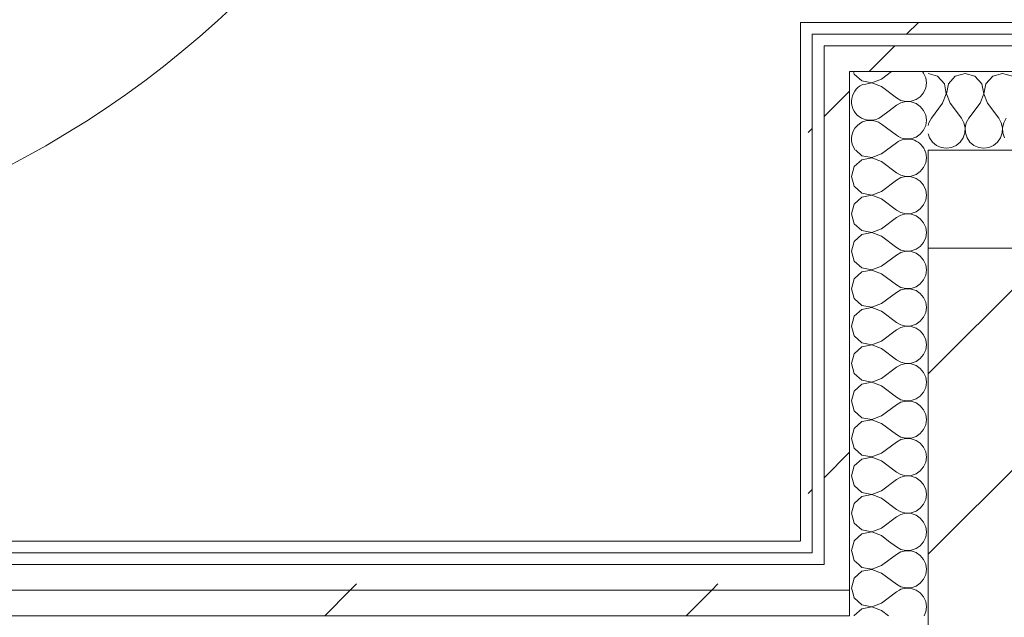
# Model space of a CAD drawing. Header units: millimetres. Extents: x -30280 to 19093, y -18706 to 4378.
# Tile 188 of 206: x -33 to 468, y -16977 to -16673. Entities that reach past the tile are written whole.
import ezdxf

# ---------------------------------------------------------------- set-up
doc = ezdxf.new("R2010")
doc.units = ezdxf.units.MM
doc.header["$MEASUREMENT"] = 0
doc.linetypes.add('Wipeout_Contour', pattern=[1000, 0, -1000])
for name, color, linetype in [('02_ACAB_Anotacio Portes', 7, 'Continuous'), ('10_ESTR_Pilars', 7, 'Continuous'), ('Nuevo_08_E_Envans secs', 7, 'Continuous')]:
    doc.layers.add(name, color=color, linetype=linetype)
for name, color, linetype, lineweight in [('02_ACAB_Anotacio Portes_Pluma_Nº__46', 5, 'Continuous', 5), ('10_ESTR_Pilars_Pluma_Nº__28', 7, 'Continuous', 20), ('10_ESTR_Pilars_Pluma_Nº__42', 8, 'Continuous', 25), ('Nuevo_08_E_Envans secs_Pluma_Nº__1', 7, 'Continuous', 5)]:
    doc.layers.add(name, color=color, linetype=linetype, lineweight=lineweight)
for name, color, linetype, lineweight, true_color in [('Nuevo_08_E_Envans secs_Pluma_Nº__102', 7, 'Continuous', 5, 0xcccccc), ('Nuevo_08_E_Envans secs_Pluma_Nº__171', 171, 'Continuous', 13, 0xaaaaff), ('Nuevo_08_E_Envans secs_Pluma_Nº__177', 7, 'Continuous', 15, 0xf7e046)]:
    doc.layers.add(name, color=color, linetype=linetype, lineweight=lineweight, true_color=true_color)
doc.styles.add('Estilo_Generado_1', font='arial.ttf')
pattern_1 = [(45, (0, 0), (-183.8478, 183.8478), [195, -65]), (45, (7e-14, 183.85), (-183.8478, 183.8478), [195, -65])]

# ---------------------------------------------------------------- blocks, each defined once
blk = doc.blocks.new('*X319')
at = {"layer": 'Nuevo_08_E_Envans secs_Pluma_Nº__102', "color": 254, "linetype": 'Continuous', "lineweight": 5, "true_color": 0xcccccc}
for p, q in [((390.91, -16698.98), (391.27, -16700.25)), ((405.08, -16702.86), (410.26, -16698.98)), ((426.52, -16699.75), (425.87, -16698.98)), ((391.27, -16700.25), (395.11, -16703.76)), ((395.11, -16703.76), (400.22, -16704.72)), ((400.22, -16704.72), (405.08, -16702.86)), ((427.58, -16702.16), (426.52, -16699.75)), ((427.94, -16704.76), (427.58, -16702.16)), ((400.22, -16704.8), (395.59, -16705.68)), ((405.08, -16706.67), (400.22, -16704.8)), ((405.08, -16706.67), (412.7, -16712.38)), ((426.52, -16709.77), (427.58, -16707.36)), ((427.58, -16707.36), (427.94, -16704.76)), ((412.7, -16712.38), (415, -16713.65)), ((415, -16713.65), (417.56, -16714.25)), ((420.18, -16714.12), (422.67, -16713.28)), ((422.67, -16713.28), (424.84, -16711.79)), ((424.84, -16711.79), (426.52, -16709.77)), ((408.93, -16719.02), (412.7, -16716.19)), ((415, -16714.92), (412.7, -16716.19)), ((417.56, -16714.32), (415, -16714.92)), ((417.56, -16714.25), (420.18, -16714.12)), ((420.18, -16714.45), (417.56, -16714.32)), ((422.67, -16715.29), (420.18, -16714.45)), ((424.84, -16716.78), (422.67, -16715.29)), ((426.52, -16718.8), (424.84, -16716.78)), ((427.58, -16721.21), (426.52, -16718.8)), ((427.94, -16723.81), (427.58, -16721.21)), ((427.58, -16726.41), (427.94, -16723.81)), ((424.84, -16730.84), (426.52, -16728.82)), ((426.52, -16728.82), (427.58, -16726.41)), ((422.35, -16732.44), (422.67, -16732.33)), ((422.67, -16732.33), (424.84, -16730.84))]:
    blk.add_line(p, q, dxfattribs=at)
blk = doc.blocks.new('*X320')
at = {"layer": 'Nuevo_08_E_Envans secs_Pluma_Nº__102', "color": 254, "linetype": 'Continuous', "lineweight": 5, "true_color": 0xcccccc}
for p, q in [((390.15, -16962.98), (391.27, -16966.91)), ((405.08, -16969.52), (412.7, -16963.81)), ((414.21, -16962.98), (412.7, -16963.81)), ((424.84, -16964.4), (422.77, -16962.98)), ((426.52, -16966.42), (424.84, -16964.4)), ((391.27, -16966.91), (395.11, -16970.42)), ((427.58, -16968.83), (426.52, -16966.42)), ((427.94, -16971.43), (427.58, -16968.83)), ((395.11, -16972.43), (391.27, -16975.95)), ((395.11, -16970.42), (400.22, -16971.39)), ((400.22, -16971.47), (395.11, -16972.43)), ((400.22, -16971.39), (405.08, -16969.52)), ((405.08, -16973.33), (400.22, -16971.47)), ((405.08, -16973.33), (408.6, -16975.98)), ((426.72, -16975.98), (427.58, -16974.03)), ((427.58, -16974.03), (427.94, -16971.43)), ((391.27, -16975.95), (391.26, -16975.98))]:
    blk.add_line(p, q, dxfattribs=at)
blk = doc.blocks.new('*X321')
at = {"layer": 'Nuevo_08_E_Envans secs_Pluma_Nº__102', "color": 254, "linetype": 'Continuous', "lineweight": 5, "true_color": 0xcccccc}
for p, q in [((395.11, -16953.39), (391.27, -16956.9)), ((393.58, -16949.98), (395.11, -16951.38)), ((395.11, -16951.38), (400.22, -16952.34)), ((400.22, -16952.42), (395.11, -16953.39)), ((400.22, -16952.34), (405.08, -16950.48)), ((405.08, -16954.29), (400.22, -16952.42)), ((405.08, -16950.48), (405.75, -16949.98)), ((405.08, -16954.29), (412.7, -16960)), ((427.58, -16954.98), (427.94, -16952.38)), ((427.94, -16952.38), (427.6, -16949.98)), ((391.27, -16956.9), (389.84, -16961.9)), ((422.67, -16960.9), (424.84, -16959.41)), ((424.84, -16959.41), (426.52, -16957.39)), ((426.52, -16957.39), (427.58, -16954.98)), ((389.84, -16961.9), (390.15, -16962.98)), ((412.7, -16960), (415, -16961.27)), ((415, -16962.54), (414.21, -16962.98)), ((415, -16961.27), (417.56, -16961.87)), ((417.56, -16961.94), (415, -16962.54)), ((417.56, -16961.87), (420.18, -16961.74)), ((420.18, -16962.07), (417.56, -16961.94)), ((420.18, -16961.74), (422.67, -16960.9)), ((422.67, -16962.91), (420.18, -16962.07)), ((422.77, -16962.98), (422.67, -16962.91))]:
    blk.add_line(p, q, dxfattribs=at)
blk = doc.blocks.new('*X322')
at = {"layer": 'Nuevo_08_E_Envans secs_Pluma_Nº__102', "color": 254, "linetype": 'Continuous', "lineweight": 5, "true_color": 0xcccccc}
for p, q in [((390.16, -16943.98), (391.27, -16947.86)), ((414.12, -16943.98), (412.7, -16944.76)), ((424.84, -16945.35), (422.84, -16943.98)), ((391.27, -16947.86), (393.58, -16949.98)), ((405.75, -16949.98), (412.7, -16944.76)), ((426.52, -16947.37), (424.84, -16945.35)), ((427.58, -16949.78), (426.52, -16947.37)), ((427.6, -16949.98), (427.58, -16949.78))]:
    blk.add_line(p, q, dxfattribs=at)
blk = doc.blocks.new('*X323')
at = {"layer": 'Nuevo_08_E_Envans secs_Pluma_Nº__102', "color": 254, "linetype": 'Continuous', "lineweight": 5, "true_color": 0xcccccc}
for p, q in [((391.23, -16937.98), (389.84, -16942.86)), ((408.73, -16937.98), (412.7, -16940.95)), ((424.84, -16940.36), (426.52, -16938.34)), ((426.52, -16938.34), (426.68, -16937.98)), ((389.84, -16942.86), (390.16, -16943.98)), ((412.7, -16940.95), (415, -16942.22)), ((415, -16943.49), (414.12, -16943.98)), ((415, -16942.22), (417.56, -16942.82)), ((417.56, -16942.9), (415, -16943.49)), ((417.56, -16942.82), (420.18, -16942.69)), ((420.18, -16943.02), (417.56, -16942.9)), ((420.18, -16942.69), (422.67, -16941.85)), ((422.67, -16943.86), (420.18, -16943.02)), ((422.67, -16941.85), (424.84, -16940.36)), ((422.84, -16943.98), (422.67, -16943.86))]:
    blk.add_line(p, q, dxfattribs=at)
blk = doc.blocks.new('*X324')
at = {"layer": 'Nuevo_08_E_Envans secs_Pluma_Nº__102', "color": 254, "linetype": 'Continuous', "lineweight": 5, "true_color": 0xcccccc}
for p, q in [((405.08, -16721.9), (408.93, -16719.02)), ((405.08, -16725.71), (412.7, -16731.43)), ((407.72, -16738.98), (412.7, -16735.24))]:
    blk.add_line(p, q, dxfattribs=at)
for centre, start, end in [((399.37, -16714.29), 113.9676, 306.8699), ((399.37, -16733.33), 53.1301, 216.3306), ((418.41, -16723.81), 233.1301, 294.6221), ((418.41, -16742.86), 24.0514, 126.8699)]:
    blk.add_arc(centre, 9.52, start, end, dxfattribs=at)
blk = doc.blocks.new('*X325')
at = {"layer": 'Nuevo_08_E_Envans secs_Pluma_Nº__102', "color": 254, "linetype": 'Continuous', "lineweight": 5, "true_color": 0xcccccc}
for p, q in [((391.96, -16738.98), (395.11, -16741.85)), ((405.08, -16740.95), (407.72, -16738.98)), ((427.58, -16740.25), (427.01, -16738.98)), ((395.11, -16743.86), (391.27, -16747.37)), ((395.11, -16741.85), (400.22, -16742.82)), ((400.22, -16742.9), (395.11, -16743.86)), ((400.22, -16742.82), (405.08, -16740.95)), ((405.08, -16744.76), (400.22, -16742.9)), ((427.94, -16742.86), (427.58, -16740.25)), ((427.58, -16745.46), (427.94, -16742.86)), ((391.27, -16747.37), (389.84, -16752.38)), ((405.08, -16744.76), (412.7, -16750.48)), ((424.84, -16749.89), (426.52, -16747.86)), ((426.52, -16747.86), (427.58, -16745.46)), ((389.84, -16752.38), (391.27, -16757.39)), ((412.7, -16750.48), (415, -16751.75)), ((415, -16753.01), (412.7, -16754.29)), ((415, -16751.75), (417.56, -16752.34)), ((417.56, -16752.42), (415, -16753.01)), ((417.56, -16752.34), (420.18, -16752.22)), ((420.18, -16752.55), (417.56, -16752.42)), ((420.18, -16752.22), (422.67, -16751.38)), ((422.67, -16753.39), (420.18, -16752.55)), ((422.67, -16751.38), (424.84, -16749.89)), ((424.84, -16754.87), (422.67, -16753.39)), ((391.27, -16757.39), (395.11, -16760.9)), ((405.08, -16760), (412.7, -16754.29)), ((426.52, -16756.9), (424.84, -16754.87)), ((427.58, -16759.3), (426.52, -16756.9)), ((395.11, -16762.91), (391.27, -16766.42)), ((395.11, -16760.9), (400.22, -16761.87)), ((400.22, -16761.94), (395.11, -16762.91)), ((400.22, -16761.87), (405.08, -16760)), ((405.08, -16763.81), (400.22, -16761.94)), ((405.08, -16763.81), (412.7, -16769.52)), ((427.94, -16761.9), (427.58, -16759.3)), ((427.58, -16764.51), (427.94, -16761.9)), ((391.27, -16766.42), (389.84, -16771.43)), ((422.67, -16770.42), (424.84, -16768.94)), ((424.84, -16768.94), (426.52, -16766.91)), ((426.52, -16766.91), (427.58, -16764.51)), ((389.84, -16771.43), (391.27, -16776.44)), ((405.08, -16779.05), (412.7, -16773.33)), ((412.7, -16769.52), (415, -16770.8)), ((415, -16772.06), (412.7, -16773.33)), ((415, -16770.8), (417.56, -16771.39)), ((417.56, -16771.47), (415, -16772.06)), ((417.56, -16771.39), (420.18, -16771.26)), ((420.18, -16771.59), (417.56, -16771.47)), ((420.18, -16771.26), (422.67, -16770.42)), ((422.67, -16772.43), (420.18, -16771.59)), ((424.84, -16773.92), (422.67, -16772.43)), ((426.52, -16775.95), (424.84, -16773.92)), ((391.27, -16776.44), (395.11, -16779.95)), ((400.22, -16780.91), (405.08, -16779.05)), ((427.58, -16778.35), (426.52, -16775.95)), ((427.94, -16780.95), (427.58, -16778.35)), ((395.11, -16781.96), (391.27, -16785.47)), ((395.11, -16779.95), (400.22, -16780.91)), ((400.22, -16780.99), (395.11, -16781.96)), ((405.08, -16782.86), (400.22, -16780.99)), ((405.08, -16782.86), (412.7, -16788.57)), ((426.52, -16785.96), (427.58, -16783.55)), ((427.58, -16783.55), (427.94, -16780.95)), ((391.27, -16785.47), (389.84, -16790.48)), ((412.7, -16788.57), (415, -16789.84)), ((422.67, -16789.47), (424.84, -16787.98)), ((424.84, -16787.98), (426.52, -16785.96)), ((389.84, -16790.48), (391.27, -16795.48)), ((405.08, -16798.1), (412.7, -16792.38)), ((415, -16791.11), (412.7, -16792.38)), ((415, -16789.84), (417.56, -16790.44)), ((417.56, -16790.51), (415, -16791.11)), ((417.56, -16790.44), (420.18, -16790.31)), ((420.18, -16790.64), (417.56, -16790.51)), ((420.18, -16790.31), (422.67, -16789.47)), ((422.67, -16791.48), (420.18, -16790.64)), ((424.84, -16792.97), (422.67, -16791.48)), ((426.52, -16794.99), (424.84, -16792.97)), ((391.27, -16795.48), (395.11, -16798.99)), ((395.11, -16798.99), (400.22, -16799.96)), ((400.22, -16799.96), (405.08, -16798.1)), ((427.58, -16797.4), (426.52, -16794.99)), ((427.94, -16800), (427.58, -16797.4)), ((395.11, -16801.01), (391.27, -16804.52)), ((400.22, -16800.04), (395.11, -16801.01)), ((405.08, -16801.9), (400.22, -16800.04)), ((405.08, -16801.9), (412.7, -16807.62)), ((426.52, -16805.01), (427.58, -16802.6)), ((427.58, -16802.6), (427.94, -16800)), ((391.27, -16804.52), (389.84, -16809.52)), ((412.7, -16807.62), (415, -16808.89)), ((415, -16808.89), (417.56, -16809.49)), ((420.18, -16809.36), (422.67, -16808.52)), ((422.67, -16808.52), (424.84, -16807.03)), ((424.84, -16807.03), (426.52, -16805.01)), ((389.84, -16809.52), (391.27, -16814.53)), ((405.08, -16817.14), (412.7, -16811.43)), ((415, -16810.16), (412.7, -16811.43)), ((417.56, -16809.56), (415, -16810.16)), ((417.56, -16809.49), (420.18, -16809.36)), ((420.18, -16809.69), (417.56, -16809.56)), ((422.67, -16810.53), (420.18, -16809.69)), ((424.84, -16812.02), (422.67, -16810.53)), ((426.52, -16814.04), (424.84, -16812.02)), ((427.58, -16816.45), (426.52, -16814.04)), ((391.27, -16814.53), (395.11, -16818.04)), ((395.11, -16818.04), (400.22, -16819.01)), ((400.22, -16819.09), (395.11, -16820.05)), ((400.22, -16819.01), (405.08, -16817.14)), ((405.08, -16820.95), (400.22, -16819.09)), ((427.94, -16819.05), (427.58, -16816.45)), ((427.58, -16821.65), (427.94, -16819.05)), ((391.27, -16823.56), (389.84, -16828.57)), ((395.11, -16820.05), (391.27, -16823.56)), ((405.08, -16820.95), (412.7, -16826.67)), ((424.84, -16826.08), (426.52, -16824.05)), ((426.52, -16824.05), (427.58, -16821.65)), ((389.84, -16828.57), (391.27, -16833.58)), ((412.7, -16826.67), (415, -16827.94)), ((415, -16829.2), (412.7, -16830.48)), ((415, -16827.94), (417.56, -16828.53)), ((417.56, -16828.61), (415, -16829.2)), ((417.56, -16828.53), (420.18, -16828.41)), ((420.18, -16828.74), (417.56, -16828.61)), ((420.18, -16828.41), (422.67, -16827.57)), ((422.67, -16829.58), (420.18, -16828.74)), ((422.67, -16827.57), (424.84, -16826.08)), ((391.27, -16833.58), (395.11, -16837.09)), ((405.08, -16836.19), (412.7, -16830.48)), ((424.84, -16831.06), (422.67, -16829.58)), ((426.52, -16833.09), (424.84, -16831.06)), ((427.58, -16835.49), (426.52, -16833.09)), ((395.11, -16839.1), (391.27, -16842.61)), ((395.11, -16837.09), (400.22, -16838.06)), ((400.22, -16838.13), (395.11, -16839.1)), ((400.22, -16838.06), (405.08, -16836.19)), ((405.08, -16840), (400.22, -16838.13)), ((427.94, -16838.1), (427.58, -16835.49)), ((427.58, -16840.7), (427.94, -16838.1)), ((391.27, -16842.61), (389.84, -16847.62)), ((405.08, -16840), (412.7, -16845.71)), ((424.84, -16845.13), (426.52, -16843.1)), ((426.52, -16843.1), (427.58, -16840.7)), ((389.84, -16847.62), (391.27, -16852.63)), ((412.7, -16845.71), (415, -16846.99)), ((415, -16848.25), (412.7, -16849.52)), ((415, -16846.99), (417.56, -16847.58)), ((417.56, -16847.66), (415, -16848.25)), ((417.56, -16847.58), (420.18, -16847.45)), ((420.18, -16847.78), (417.56, -16847.66)), ((420.18, -16847.45), (422.67, -16846.61)), ((422.67, -16848.62), (420.18, -16847.78)), ((422.67, -16846.61), (424.84, -16845.13)), ((424.84, -16850.11), (422.67, -16848.62)), ((391.27, -16852.63), (395.11, -16856.14)), ((405.08, -16855.24), (412.7, -16849.52)), ((426.52, -16852.14), (424.84, -16850.11)), ((427.58, -16854.54), (426.52, -16852.14)), ((395.11, -16858.15), (391.27, -16861.66)), ((395.11, -16856.14), (400.22, -16857.1)), ((400.22, -16857.18), (395.11, -16858.15)), ((400.22, -16857.1), (405.08, -16855.24)), ((405.08, -16859.05), (400.22, -16857.18)), ((405.08, -16859.05), (412.7, -16864.76)), ((427.94, -16857.14), (427.58, -16854.54)), ((427.58, -16859.75), (427.94, -16857.14)), ((391.27, -16861.66), (389.84, -16866.67)), ((422.67, -16865.66), (424.84, -16864.17)), ((424.84, -16864.17), (426.52, -16862.15)), ((426.52, -16862.15), (427.58, -16859.75)), ((389.84, -16866.67), (391.27, -16871.67)), ((405.08, -16874.29), (412.7, -16868.57)), ((412.7, -16864.76), (415, -16866.03)), ((415, -16867.3), (412.7, -16868.57)), ((415, -16866.03), (417.56, -16866.63)), ((417.56, -16866.71), (415, -16867.3)), ((417.56, -16866.63), (420.18, -16866.5)), ((420.18, -16866.83), (417.56, -16866.71)), ((420.18, -16866.5), (422.67, -16865.66)), ((422.67, -16867.67), (420.18, -16866.83)), ((424.84, -16869.16), (422.67, -16867.67)), ((426.52, -16871.18), (424.84, -16869.16)), ((391.27, -16871.67), (395.11, -16875.19)), ((400.22, -16876.15), (405.08, -16874.29)), ((427.58, -16873.59), (426.52, -16871.18)), ((427.94, -16876.19), (427.58, -16873.59)), ((395.11, -16877.2), (391.27, -16880.71)), ((395.11, -16875.19), (400.22, -16876.15)), ((400.22, -16876.23), (395.11, -16877.2)), ((405.08, -16878.1), (400.22, -16876.23)), ((405.08, -16878.1), (412.7, -16883.81)), ((426.52, -16881.2), (427.58, -16878.79)), ((427.58, -16878.79), (427.94, -16876.19)), ((391.27, -16880.71), (389.84, -16885.71)), ((412.7, -16883.81), (415, -16885.08)), ((422.67, -16884.71), (424.84, -16883.22)), ((424.84, -16883.22), (426.52, -16881.2)), ((389.84, -16885.71), (391.27, -16890.72)), ((405.08, -16893.33), (412.7, -16887.62)), ((415, -16886.35), (412.7, -16887.62)), ((415, -16885.08), (417.56, -16885.68)), ((417.56, -16885.75), (415, -16886.35)), ((417.56, -16885.68), (420.18, -16885.55)), ((420.18, -16885.88), (417.56, -16885.75)), ((420.18, -16885.55), (422.67, -16884.71)), ((422.67, -16886.72), (420.18, -16885.88)), ((424.84, -16888.21), (422.67, -16886.72)), ((426.52, -16890.23), (424.84, -16888.21)), ((391.27, -16890.72), (395.11, -16894.23)), ((395.11, -16894.23), (400.22, -16895.2)), ((400.22, -16895.2), (405.08, -16893.33)), ((427.58, -16892.64), (426.52, -16890.23)), ((427.94, -16895.24), (427.58, -16892.64)), ((395.11, -16896.24), (391.27, -16899.75)), ((400.22, -16895.28), (395.11, -16896.24)), ((405.08, -16897.14), (400.22, -16895.28)), ((405.08, -16897.14), (412.7, -16902.86)), ((426.52, -16900.25), (427.58, -16897.84)), ((427.58, -16897.84), (427.94, -16895.24)), ((391.27, -16899.75), (389.84, -16904.76)), ((412.7, -16902.86), (415, -16904.13)), ((415, -16904.13), (417.56, -16904.72)), ((420.18, -16904.6), (422.67, -16903.76)), ((422.67, -16903.76), (424.84, -16902.27)), ((424.84, -16902.27), (426.52, -16900.25)), ((389.84, -16904.76), (391.27, -16909.77)), ((405.08, -16912.38), (412.7, -16906.67)), ((415, -16905.4), (412.7, -16906.67)), ((417.56, -16904.8), (415, -16905.4)), ((417.56, -16904.72), (420.18, -16904.6)), ((420.18, -16904.93), (417.56, -16904.8)), ((422.67, -16905.77), (420.18, -16904.93)), ((424.84, -16907.26), (422.67, -16905.77)), ((426.52, -16909.28), (424.84, -16907.26)), ((427.58, -16911.68), (426.52, -16909.28)), ((391.27, -16909.77), (395.11, -16913.28)), ((395.11, -16913.28), (400.22, -16914.25)), ((400.22, -16914.32), (395.11, -16915.29)), ((400.22, -16914.25), (405.08, -16912.38)), ((405.08, -16916.19), (400.22, -16914.32)), ((427.94, -16914.29), (427.58, -16911.68)), ((427.58, -16916.89), (427.94, -16914.29)), ((391.27, -16918.8), (389.84, -16923.81)), ((395.11, -16915.29), (391.27, -16918.8)), ((405.08, -16916.19), (412.7, -16921.9)), ((424.84, -16921.32), (426.52, -16919.29)), ((426.52, -16919.29), (427.58, -16916.89)), ((389.84, -16923.81), (391.27, -16928.82)), ((412.7, -16921.9), (415, -16923.18)), ((415, -16923.18), (417.56, -16923.77)), ((417.56, -16923.85), (415, -16924.44)), ((417.56, -16923.77), (420.18, -16923.64)), ((420.18, -16923.98), (417.56, -16923.85)), ((420.18, -16923.64), (422.67, -16922.8)), ((422.67, -16924.81), (420.18, -16923.98)), ((422.67, -16922.8), (424.84, -16921.32)), ((391.27, -16928.82), (395.11, -16932.33)), ((405.08, -16931.43), (412.7, -16925.71)), ((415, -16924.44), (412.7, -16925.71)), ((424.84, -16926.3), (422.67, -16924.81)), ((426.52, -16928.33), (424.84, -16926.3)), ((427.58, -16930.73), (426.52, -16928.33)), ((395.11, -16934.34), (391.27, -16937.85)), ((395.11, -16932.33), (400.22, -16933.29)), ((400.22, -16933.37), (395.11, -16934.34)), ((400.22, -16933.29), (405.08, -16931.43)), ((405.08, -16935.24), (400.22, -16933.37)), ((427.94, -16933.33), (427.58, -16930.73)), ((427.58, -16935.94), (427.94, -16933.33)), ((391.27, -16937.85), (391.23, -16937.98)), ((405.08, -16935.24), (408.73, -16937.98)), ((426.68, -16937.98), (427.58, -16935.94))]:
    blk.add_line(p, q, dxfattribs=at)
blk = doc.blocks.new('Muro_94_1', base_point=(363.89, -17083.98))
at = {"layer": 'Nuevo_08_E_Envans secs_Pluma_Nº__1', "color": 7, "linetype": 'Continuous', "lineweight": 5}
blk.add_line((388.89, -16962.98), (388.89, -16975.98), dxfattribs=at)
at = {"layer": 'Nuevo_08_E_Envans secs_Pluma_Nº__1', "color": 7, "linetype": 'Continuous', "lineweight": 5, "flags": 128}
blk.add_lwpolyline([(428.89, -16788.98), (428.89, -16738.98)], dxfattribs=at)
at = {"layer": 'Nuevo_08_E_Envans secs', "color": 7, "lineweight": 20}
for name in ['*X321', '*X320']:
    blk.add_blockref(name, (0, 0), dxfattribs=at)
at = {"color": 254, "linetype": 'Wipeout_Contour', "lineweight": 0, "ltscale": 50039.589586}
blk.add_wipeout([(369.89, -16673.98), (363.89, -16673.98), (369.89, -16679.98)], dxfattribs=at).dxf.layer = 'Nuevo_08_E_Envans secs'
at = {"color": 254, "linetype": 'Wipeout_Contour', "lineweight": 0, "ltscale": 50083.708188}
blk.add_wipeout([(388.89, -16685.98), (375.89, -16685.98), (388.89, -16698.98)], dxfattribs=at).dxf.layer = 'Nuevo_08_E_Envans secs'
at = {"layer": 'Nuevo_08_E_Envans secs_Pluma_Nº__171', "linetype": 'Continuous', "lineweight": 13, "true_color": 0xaaaaff}
h = blk.add_hatch(dxfattribs=at)
h.set_pattern_fill('Panellat_HPL_0001', color=161, style=0, pattern_type=2)
h.set_pattern_definition(pattern_1)
h.paths.add_polyline_path([(369.89, -16673.98), (363.89, -16673.98), (369.89, -16679.98)])
at = {"layer": 'Nuevo_08_E_Envans secs_Pluma_Nº__177', "linetype": 'Continuous', "lineweight": 15, "true_color": 0xf7e046}
h = blk.add_hatch(dxfattribs=at)
h.set_pattern_fill('Panellat_HPL_0001', color=53, style=0, pattern_type=2)
h.set_pattern_definition(pattern_1)
h.paths.add_polyline_path([(388.89, -16685.98), (375.89, -16685.98), (388.89, -16698.98)])
at = {"layer": 'Nuevo_08_E_Envans secs', "color": 7, "lineweight": 20}
blk.add_blockref('*X319', (0, 0), dxfattribs=at)
at = {"color": 254, "linetype": 'Wipeout_Contour', "lineweight": 0, "ltscale": 67805.162657}
blk.add_wipeout([(388.89, -16943.98), (375.89, -16943.98), (375.89, -16949.98), (388.89, -16949.98)], dxfattribs=at).dxf.layer = 'Nuevo_08_E_Envans secs'
at = {"layer": 'Nuevo_08_E_Envans secs_Pluma_Nº__177', "linetype": 'Continuous', "lineweight": 15, "true_color": 0xf7e046}
h = blk.add_hatch(dxfattribs=at)
h.set_pattern_fill('Panellat_HPL_0001', color=53, style=0, pattern_type=2)
h.set_pattern_definition(pattern_1)
h.paths.add_polyline_path([(388.89, -16943.98), (375.89, -16943.98), (375.89, -16949.98), (388.89, -16949.98)])
at = {"layer": 'Nuevo_08_E_Envans secs_Pluma_Nº__1', "color": 7, "linetype": 'Continuous', "lineweight": 5}
blk.add_line((388.89, -16949.98), (388.89, -16962.98), dxfattribs=at)
at = {"layer": 'Nuevo_08_E_Envans secs', "color": 7, "lineweight": 20}
blk.add_blockref('*X322', (0, 0), dxfattribs=at)
at = {"color": 254, "linetype": 'Wipeout_Contour', "lineweight": 0, "ltscale": 50046.47792}
blk.add_wipeout([(363.89, -16679.98), (369.89, -16679.98), (363.89, -16673.98)], dxfattribs=at).dxf.layer = 'Nuevo_08_E_Envans secs'
at = {"color": 254, "linetype": 'Wipeout_Contour', "lineweight": 0, "ltscale": 50097.429691}
blk.add_wipeout([(375.89, -16698.98), (388.89, -16698.98), (375.89, -16685.98)], dxfattribs=at).dxf.layer = 'Nuevo_08_E_Envans secs'
at = {"layer": 'Nuevo_08_E_Envans secs_Pluma_Nº__171', "linetype": 'Continuous', "lineweight": 13, "true_color": 0xaaaaff}
h = blk.add_hatch(dxfattribs=at)
h.set_pattern_fill('Panellat_HPL_0001', color=161, style=0, pattern_type=2)
h.set_pattern_definition(pattern_1)
h.paths.add_polyline_path([(363.89, -16679.98), (369.89, -16679.98), (363.89, -16673.98)])
at = {"layer": 'Nuevo_08_E_Envans secs_Pluma_Nº__177', "linetype": 'Continuous', "lineweight": 15, "true_color": 0xf7e046}
h = blk.add_hatch(dxfattribs=at)
h.set_pattern_fill('Panellat_HPL_0001', color=53, style=0, pattern_type=2)
h.set_pattern_definition(pattern_1)
h.paths.add_polyline_path([(375.89, -16698.98), (388.89, -16698.98), (375.89, -16685.98)])
at = {"layer": 'Nuevo_08_E_Envans secs_Pluma_Nº__1', "color": 7, "linetype": 'Continuous', "lineweight": 5}
blk.add_line((388.89, -16685.98), (375.89, -16685.98), dxfattribs=at)
at = {"layer": 'Nuevo_08_E_Envans secs_Pluma_Nº__1', "color": 7, "linetype": 'Continuous', "lineweight": 5, "flags": 128}
blk.add_lwpolyline([(363.89, -16673.98), (369.89, -16673.98)], dxfattribs=at)
at = {"color": 254, "linetype": 'Wipeout_Contour', "lineweight": 0, "ltscale": 67781.168768}
blk.add_wipeout([(388.89, -16937.98), (375.89, -16937.98), (375.89, -16943.98), (388.89, -16943.98)], dxfattribs=at).dxf.layer = 'Nuevo_08_E_Envans secs'
at = {"layer": 'Nuevo_08_E_Envans secs_Pluma_Nº__177', "linetype": 'Continuous', "lineweight": 15, "true_color": 0xf7e046}
h = blk.add_hatch(dxfattribs=at)
h.set_pattern_fill('Panellat_HPL_0001', color=53, style=0, pattern_type=2)
h.set_pattern_definition(pattern_1)
h.paths.add_polyline_path([(388.89, -16937.98), (375.89, -16937.98), (375.89, -16943.98), (388.89, -16943.98)])
at = {"layer": 'Nuevo_08_E_Envans secs_Pluma_Nº__1', "color": 7, "linetype": 'Continuous', "lineweight": 5}
for p, q in [((375.89, -16943.98), (375.89, -16949.98)), ((388.89, -16943.98), (388.89, -16949.98))]:
    blk.add_line(p, q, dxfattribs=at)
at = {"layer": 'Nuevo_08_E_Envans secs', "color": 7, "lineweight": 20}
blk.add_blockref('*X323', (0, 0), dxfattribs=at)
at = {"color": 254, "linetype": 'Wipeout_Contour', "lineweight": 0, "ltscale": 67251.919771}
blk.add_wipeout([(363.89, -16937.98), (369.89, -16937.98), (369.89, -16679.98), (363.89, -16679.98)], dxfattribs=at).dxf.layer = 'Nuevo_08_E_Envans secs'
at = {"layer": 'Nuevo_08_E_Envans secs_Pluma_Nº__171', "linetype": 'Continuous', "lineweight": 13, "true_color": 0xaaaaff}
h = blk.add_hatch(dxfattribs=at)
h.set_pattern_fill('Panellat_HPL_0001', color=161, style=0, pattern_type=2)
h.set_pattern_definition(pattern_1)
h.paths.add_polyline_path([(363.89, -16937.98), (369.89, -16937.98), (369.89, -16679.98), (363.89, -16679.98)])
at = {"layer": 'Nuevo_08_E_Envans secs_Pluma_Nº__1', "color": 7, "linetype": 'Continuous', "lineweight": 5}
for p, q in [((375.89, -16679.98), (369.89, -16679.98)), ((369.89, -16679.98), (369.89, -16685.98)), ((369.89, -16685.98), (369.89, -16937.98)), ((369.89, -16937.98), (369.89, -16943.98))]:
    blk.add_line(p, q, dxfattribs=at)
at = {"layer": 'Nuevo_08_E_Envans secs_Pluma_Nº__1', "color": 7, "linetype": 'Continuous', "lineweight": 5, "flags": 128}
blk.add_lwpolyline([(363.89, -16673.98), (363.89, -16937.98)], dxfattribs=at)
at = {"color": 254, "linetype": 'Wipeout_Contour', "lineweight": 0, "ltscale": 67291.295352}
blk.add_wipeout([(375.89, -16937.98), (388.89, -16937.98), (388.89, -16698.98), (375.89, -16698.98)], dxfattribs=at).dxf.layer = 'Nuevo_08_E_Envans secs'
at = {"layer": 'Nuevo_08_E_Envans secs_Pluma_Nº__177', "linetype": 'Continuous', "lineweight": 15, "true_color": 0xf7e046}
h = blk.add_hatch(dxfattribs=at)
h.set_pattern_fill('Panellat_HPL_0001', color=53, style=0, pattern_type=2)
h.set_pattern_definition(pattern_1)
h.paths.add_polyline_path([(375.89, -16937.98), (388.89, -16937.98), (388.89, -16698.98), (375.89, -16698.98)])
at = {"layer": 'Nuevo_08_E_Envans secs_Pluma_Nº__1', "color": 7, "linetype": 'Continuous', "lineweight": 5}
for p, q in [((375.89, -16685.98), (375.89, -16698.98)), ((375.89, -16698.98), (375.89, -16937.98)), ((428.89, -16698.98), (388.89, -16698.98)), ((388.89, -16698.98), (388.89, -16738.98)), ((388.89, -16738.98), (388.89, -16937.98)), ((375.89, -16937.98), (375.89, -16943.98)), ((388.89, -16937.98), (388.89, -16943.98))]:
    blk.add_line(p, q, dxfattribs=at)
at = {"layer": 'Nuevo_08_E_Envans secs', "color": 7, "lineweight": 20}
for name in ['*X324', '*X325']:
    blk.add_blockref(name, (0, 0), dxfattribs=at)
blk = doc.blocks.new('*X422')
at = {"layer": 'Nuevo_08_E_Envans secs_Pluma_Nº__102', "color": 254, "linetype": 'Continuous', "lineweight": 5, "true_color": 0xcccccc}
for p, q in [((433.58, -16701.35), (428.89, -16700.02)), ((437.09, -16705.19), (433.58, -16701.35)), ((442.61, -16701.35), (439.1, -16705.19)), ((447.62, -16699.93), (442.61, -16701.35)), ((452.63, -16701.35), (447.62, -16699.93)), ((456.14, -16705.19), (452.63, -16701.35)), ((461.66, -16701.35), (458.15, -16705.19)), ((466.67, -16699.93), (461.66, -16701.35)), ((471.67, -16701.35), (466.67, -16699.93)), ((438.06, -16710.31), (437.09, -16705.19)), ((439.1, -16705.19), (438.13, -16710.31)), ((457.1, -16710.31), (456.14, -16705.19)), ((458.15, -16705.19), (457.18, -16710.31)), ((436.19, -16715.17), (438.06, -16710.31)), ((438.13, -16710.31), (440, -16715.17)), ((455.24, -16715.17), (457.1, -16710.31)), ((457.18, -16710.31), (459.05, -16715.17)), ((436.19, -16715.17), (430.48, -16722.79)), ((440, -16715.17), (445.71, -16722.79)), ((455.24, -16715.17), (449.52, -16722.79)), ((459.05, -16715.17), (464.76, -16722.79)), ((430.48, -16722.79), (429.2, -16725.08)), ((446.99, -16725.08), (445.71, -16722.79)), ((449.52, -16722.79), (448.25, -16725.08)), ((466.03, -16725.08), (464.76, -16722.79)), ((468.57, -16722.79), (467.3, -16725.08)), ((429.2, -16725.08), (428.89, -16726.43)), ((447.58, -16727.64), (446.99, -16725.08)), ((447.45, -16730.27), (447.58, -16727.64)), ((448.25, -16725.08), (447.66, -16727.64)), ((447.66, -16727.64), (447.78, -16730.27)), ((466.63, -16727.64), (466.03, -16725.08)), ((466.5, -16730.27), (466.63, -16727.64)), ((467.3, -16725.08), (466.71, -16727.64)), ((466.71, -16727.64), (466.83, -16730.27)), ((428.89, -16730.72), (429.58, -16732.76)), ((429.58, -16732.76), (431.06, -16734.92)), ((445.13, -16734.92), (446.61, -16732.76)), ((446.61, -16732.76), (447.45, -16730.27)), ((447.78, -16730.27), (448.62, -16732.76)), ((448.62, -16732.76), (450.11, -16734.92)), ((464.17, -16734.92), (465.66, -16732.76)), ((465.66, -16732.76), (466.5, -16730.27)), ((466.83, -16730.27), (467.67, -16732.76)), ((431.06, -16734.92), (433.09, -16736.6)), ((433.09, -16736.6), (435.49, -16737.66)), ((435.49, -16737.66), (438.1, -16738.02)), ((438.1, -16738.02), (440.7, -16737.66)), ((440.7, -16737.66), (443.1, -16736.6)), ((443.1, -16736.6), (445.13, -16734.92)), ((450.11, -16734.92), (452.14, -16736.6)), ((452.14, -16736.6), (454.54, -16737.66)), ((454.54, -16737.66), (457.14, -16738.02)), ((457.14, -16738.02), (459.75, -16737.66)), ((459.75, -16737.66), (462.15, -16736.6)), ((462.15, -16736.6), (464.17, -16734.92))]:
    blk.add_line(p, q, dxfattribs=at)
blk = doc.blocks.new('Muro_114_1', base_point=(1063.89, -16738.98))
at = {"layer": 'Nuevo_08_E_Envans secs_Pluma_Nº__1', "color": 7, "linetype": 'Continuous', "lineweight": 5, "flags": 128}
blk.add_lwpolyline([(428.89, -16738.98), (1063.89, -16738.98)], dxfattribs=at)
at = {"color": 254, "linetype": 'Wipeout_Contour', "lineweight": 0, "ltscale": 66791.628563}
blk.add_wipeout([(369.89, -16679.98), (1122.89, -16679.98), (1122.89, -16673.98), (369.89, -16673.98)], dxfattribs=at).dxf.layer = 'Nuevo_08_E_Envans secs'
at = {"color": 254, "linetype": 'Wipeout_Contour', "lineweight": 0, "ltscale": 66851.885368}
blk.add_wipeout([(388.89, -16698.98), (1103.89, -16698.98), (1103.89, -16685.98), (388.89, -16685.98)], dxfattribs=at).dxf.layer = 'Nuevo_08_E_Envans secs'
at = {"layer": 'Nuevo_08_E_Envans secs_Pluma_Nº__171', "linetype": 'Continuous', "lineweight": 13, "true_color": 0xaaaaff}
h = blk.add_hatch(dxfattribs=at)
h.set_pattern_fill('Panellat_HPL_0001', color=161, style=0, pattern_type=2)
h.set_pattern_definition(pattern_1)
h.paths.add_polyline_path([(369.89, -16679.98), (1122.89, -16679.98), (1122.89, -16673.98), (369.89, -16673.98)])
at = {"layer": 'Nuevo_08_E_Envans secs_Pluma_Nº__177', "linetype": 'Continuous', "lineweight": 15, "true_color": 0xf7e046}
h = blk.add_hatch(dxfattribs=at)
h.set_pattern_fill('Panellat_HPL_0001', color=53, style=0, pattern_type=2)
h.set_pattern_definition(pattern_1)
h.paths.add_polyline_path([(388.89, -16698.98), (1103.89, -16698.98), (1103.89, -16685.98), (388.89, -16685.98)])
at = {"layer": 'Nuevo_08_E_Envans secs_Pluma_Nº__1', "color": 7, "linetype": 'Continuous', "lineweight": 5}
for p, q in [((375.89, -16679.98), (369.89, -16679.98)), ((1116.89, -16679.98), (375.89, -16679.98)), ((388.89, -16685.98), (375.89, -16685.98)), ((1103.89, -16685.98), (388.89, -16685.98)), ((428.89, -16698.98), (388.89, -16698.98)), ((1063.89, -16698.98), (428.89, -16698.98))]:
    blk.add_line(p, q, dxfattribs=at)
at = {"layer": 'Nuevo_08_E_Envans secs_Pluma_Nº__1', "color": 7, "linetype": 'Continuous', "lineweight": 5, "flags": 128}
blk.add_lwpolyline([(1128.89, -16673.98), (369.89, -16673.98)], dxfattribs=at)
at = {"layer": 'Nuevo_08_E_Envans secs', "color": 7, "lineweight": 20}
blk.add_blockref('*X422', (0, 0), dxfattribs=at)
blk = doc.blocks.new('Muro_124_1', base_point=(-1743.33, -17083.98))
at = {"color": 254, "linetype": 'Wipeout_Contour', "lineweight": 0, "ltscale": 67914.204111}
blk.add_wipeout([(363.89, -16937.98), (-1555.31, -16937.98), (-1555.31, -16943.98), (363.89, -16943.98)], dxfattribs=at).dxf.layer = 'Nuevo_08_E_Envans secs'
at = {"color": 254, "linetype": 'Wipeout_Contour', "lineweight": 0, "ltscale": 68033.665155}
blk.add_wipeout([(388.89, -16962.98), (-1580.32, -16962.98), (-1580.33, -16975.98), (388.89, -16975.98)], dxfattribs=at).dxf.layer = 'Nuevo_08_E_Envans secs'
at = {"layer": 'Nuevo_08_E_Envans secs_Pluma_Nº__171', "linetype": 'Continuous', "lineweight": 13, "true_color": 0xaaaaff}
h = blk.add_hatch(dxfattribs=at)
h.set_pattern_fill('Panellat_HPL_0001', color=161, style=0, pattern_type=2)
h.set_pattern_definition(pattern_1)
h.paths.add_polyline_path([(363.89, -16937.98), (-1555.31, -16937.98), (-1555.31, -16943.98), (363.89, -16943.98)])
at = {"layer": 'Nuevo_08_E_Envans secs_Pluma_Nº__177', "linetype": 'Continuous', "lineweight": 15, "true_color": 0xf7e046}
h = blk.add_hatch(dxfattribs=at)
h.set_pattern_fill('Panellat_HPL_0001', color=53, style=0, pattern_type=2)
h.set_pattern_definition(pattern_1)
h.paths.add_polyline_path([(388.89, -16962.98), (-1580.32, -16962.98), (-1580.33, -16975.98), (388.89, -16975.98)])
at = {"layer": 'Nuevo_08_E_Envans secs_Pluma_Nº__1', "color": 7, "linetype": 'Continuous', "lineweight": 5}
blk.add_line((-1580.33, -16975.98), (388.89, -16975.98), dxfattribs=at)
at = {"color": 254, "linetype": 'Wipeout_Contour', "lineweight": 0, "ltscale": 67779.794072}
blk.add_wipeout([(369.89, -16937.98), (363.89, -16937.98), (363.89, -16943.98), (369.89, -16943.98)], dxfattribs=at).dxf.layer = 'Nuevo_08_E_Envans secs'
at = {"color": 254, "linetype": 'Wipeout_Contour', "lineweight": 0, "ltscale": 67978.793297}
blk.add_wipeout([(375.89, -16949.98), (-1567.31, -16949.98), (-1567.32, -16962.98), (375.89, -16962.98)], dxfattribs=at).dxf.layer = 'Nuevo_08_E_Envans secs'
at = {"layer": 'Nuevo_08_E_Envans secs_Pluma_Nº__171', "linetype": 'Continuous', "lineweight": 13, "true_color": 0xaaaaff}
h = blk.add_hatch(dxfattribs=at)
h.set_pattern_fill('Panellat_HPL_0001', color=161, style=0, pattern_type=2)
h.set_pattern_definition(pattern_1)
h.paths.add_polyline_path([(369.89, -16937.98), (363.89, -16937.98), (363.89, -16943.98), (369.89, -16943.98)])
at = {"layer": 'Nuevo_08_E_Envans secs_Pluma_Nº__177', "linetype": 'Continuous', "lineweight": 15, "true_color": 0xf7e046}
h = blk.add_hatch(dxfattribs=at)
h.set_pattern_fill('Panellat_HPL_0001', color=53, style=0, pattern_type=2)
h.set_pattern_definition(pattern_1)
h.paths.add_polyline_path([(375.89, -16949.98), (-1567.31, -16949.98), (-1567.32, -16962.98), (375.89, -16962.98)])
at = {"layer": 'Nuevo_08_E_Envans secs_Pluma_Nº__1', "color": 7, "linetype": 'Continuous', "lineweight": 5}
for p, q in [((369.89, -16937.98), (369.89, -16943.98)), ((-1555.31, -16943.98), (363.89, -16943.98)), ((363.89, -16943.98), (369.89, -16943.98)), ((-1561.31, -16949.98), (369.89, -16949.98))]:
    blk.add_line(p, q, dxfattribs=at)
at = {"layer": 'Nuevo_08_E_Envans secs_Pluma_Nº__1', "color": 7, "linetype": 'Continuous', "lineweight": 5, "flags": 128}
blk.add_lwpolyline([(363.89, -16937.98), (-1555.31, -16937.98)], dxfattribs=at)
at = {"color": 254, "linetype": 'Wipeout_Contour', "lineweight": 0, "ltscale": 67843.153001}
blk.add_wipeout([(388.89, -16949.98), (375.89, -16949.98), (375.89, -16962.98), (388.89, -16962.98)], dxfattribs=at).dxf.layer = 'Nuevo_08_E_Envans secs'
at = {"layer": 'Nuevo_08_E_Envans secs_Pluma_Nº__177', "linetype": 'Continuous', "lineweight": 15, "true_color": 0xf7e046}
h = blk.add_hatch(dxfattribs=at)
h.set_pattern_fill('Panellat_HPL_0001', color=53, style=0, pattern_type=2)
h.set_pattern_definition(pattern_1)
h.paths.add_polyline_path([(388.89, -16949.98), (375.89, -16949.98), (375.89, -16962.98), (388.89, -16962.98)])
at = {"layer": 'Nuevo_08_E_Envans secs_Pluma_Nº__1', "color": 7, "linetype": 'Continuous', "lineweight": 5}
for p, q in [((375.89, -16943.98), (375.89, -16949.98)), ((369.89, -16949.98), (375.89, -16949.98)), ((388.89, -16949.98), (388.89, -16962.98)), ((-1567.32, -16962.98), (375.89, -16962.98)), ((375.89, -16962.98), (388.89, -16962.98)), ((388.89, -16962.98), (388.89, -16975.98))]:
    blk.add_line(p, q, dxfattribs=at)
blk = doc.blocks.new('Pilar_26_1', base_point=(603.89, -17013.98))
at = {"color": 254, "linetype": 'Wipeout_Contour', "lineweight": 0, "ltscale": 68102.360843}
blk.add_wipeout([(428.89, -17238.98), (778.89, -17238.98), (778.89, -16788.98), (428.89, -16788.98)], dxfattribs=at).dxf.layer = '10_ESTR_Pilars'
at = {"layer": '10_ESTR_Pilars_Pluma_Nº__42', "linetype": 'Continuous', "lineweight": 25}
h = blk.add_hatch(dxfattribs=at)
h.set_pattern_fill('00_GCT_trama_45º_e1_400__05', color=8, style=0, pattern_type=2)
h.set_pattern_definition([(45, (0, 0), (-45.96194, 45.96194), [])])
h.paths.add_polyline_path([(428.89, -17238.98), (778.89, -17238.98), (778.89, -16788.98), (428.89, -16788.98)])
at = {"layer": '10_ESTR_Pilars_Pluma_Nº__28', "color": 7, "linetype": 'Continuous', "lineweight": 20, "flags": 128}
blk.add_lwpolyline([(428.89, -17238.98), (778.89, -17238.98), (778.89, -16788.98), (428.89, -16788.98)], close=True, dxfattribs=at)
blk = doc.blocks.new('Etiqueta_10_1', base_point=(232.46, -16303.17))
at = {"layer": '02_ACAB_Anotacio Portes_Pluma_Nº__46', "color": 5, "linetype": 'Continuous', "lineweight": 5, "flags": 128}
blk.add_lwpolyline([(-268.17, -15802.8, 1), (-268.91, -16802.8, 1)], format="xyb", close=True, dxfattribs=at)
at = {"layer": '02_ACAB_Anotacio Portes_Pluma_Nº__46', "color": 5, "lineweight": 5, "insert": (-431.4, -16302.68), "char_height": 300, "attachment_point": 2, "rotation": 89.9577, "style": 'Estilo_Generado_1'}
blk.add_mtext('\\A1;{\\pqc;\\pt0,46000;\\fArial|b0|i0|c0|p0;\\W1.000000;P-02\\fArial|b0|i0|c0|p0;\\W1.000000;\\A1{\\H.66x;\\S^  ;}\\fArial|b0|i0|c0|p0;\\W1.000000;\\fArial|b0|i0|c0|p0;\\W1.000000;\\A1{\\H.66x;\\S^  ;}\\fArial|b0|i0|c0|p0;\\W1.000000; \\fArial|b0|i0|c0|p0;\\W1.000000;\\fArial|b0|i0|c0|p0;\\W1.000000;\\fArial|b0|i0|c0|p0;\\W1.000000;\\fArial|b0|i0|c0|p0;\\W1.000000;\\fArial|b0|i0|c0|p0;\\W1.000000;\\fArial|b0|i0|c0|p0;\\W1.000000;\\fArial|b0|i0|c0|p0;\\W1.000000;\\fArial|b0|i0|c0|p0;\\W1.000000;\\fArial|b0|i0|c0|p0;\\W1.000000;\\fArial|b0|i0|c0|p0;\\W1.000000;\\fArial|b0|i0|c0|p0;\\W1.000000;\\fArial|b0|i0|c0|p0;\\W1.000000;\\fArial|b0|i0|c0|p0;\\W1.000000;\\fArial|b0|i0|c0|p0;\\W1.000000;\\fArial|b0|i0|c0|p0;\\W1.000000;\\fArial|b0|i0|c0|p0;\\W1.000000;\\fArial|b0|i0|c0|p0;\\W1.000000;\\fArial|b0|i0|c0|p0;\\W1.000000;\\fArial|b0|i0|c0|p0;\\W1.000000;\\fArial|b0|i0|c0|p0;\\W1.000000;\\fArial|b0|i0|c0|p0;\\W1.000000;\\fArial|b0|i0|c0|p0;\\W1.000000;\\fArial|b0|i0|c0|p0;\\W1.000000;\\fArial|b0|i0|c0|p0;\\W1.000000;\\fArial|b0|i0|c0|p0;\\W1.000000;\\fArial|b0|i0|c0|p0;\\W1.000000;\\fArial|b0|i0|c0|p0;\\W1.000000;\\fArial|b0|i0|c0|p0;\\W1.000000;\\fArial|b0|i0|c0|p0;\\W1.000000;\\fArial|b0|i0|c0|p0;\\W1.000000;\\fArial|b0|i0|c0|p0;\\W1.000000;\\fArial|b0|i0|c0|p0;\\W1.000000;\\fArial|b0|i0|c0|p0;\\W1.000000;\\fArial|b0|i0|c0|p0;\\W1.000000;\\fArial|b0|i0|c0|p0;\\W1.000000;\\fArial|b0|i0|c0|p0;\\W1.000000;\\fArial|b0|i0|c0|p0;\\W1.000000;\\fArial|b0|i0|c0|p0;\\W1.000000;\\fArial|b0|i0|c0|p0;\\W1.000000;\\fArial|b0|i0|c0|p0;\\W1.000000;\\fArial|b0|i0|c0|p0;\\W1.000000;\\fArial|b0|i0|c0|p0;\\W1.000000;\\fArial|b0|i0|c0|p0;\\W1.000000;}', dxfattribs=at)

msp = doc.modelspace()

# ---------------------------------------------------------------- block references
at = {"layer": 'Nuevo_08_E_Envans secs', "color": 7, "lineweight": 20}
msp.add_blockref('Muro_94_1', (363.89, -17083.98), dxfattribs=at)

# ---------------------------------------------------------------- next in the draw order: block references
for name, p in [('Muro_114_1', (1063.89, -16738.98)), ('Muro_124_1', (-1743.33, -17083.98))]:
    msp.add_blockref(name, p, dxfattribs=at)

# ---------------------------------------------------------------- next in the draw order: block references
at = {"layer": '10_ESTR_Pilars', "color": 7, "lineweight": 20}
msp.add_blockref('Pilar_26_1', (603.89, -17013.98), dxfattribs=at)

# ---------------------------------------------------------------- next in the draw order: block references
at = {"layer": '02_ACAB_Anotacio Portes', "color": 5, "linetype": 'Continuous', "lineweight": 5}
msp.add_blockref('Etiqueta_10_1', (232.46, -16303.17), dxfattribs=at)

doc.saveas('drawing.dxf')
